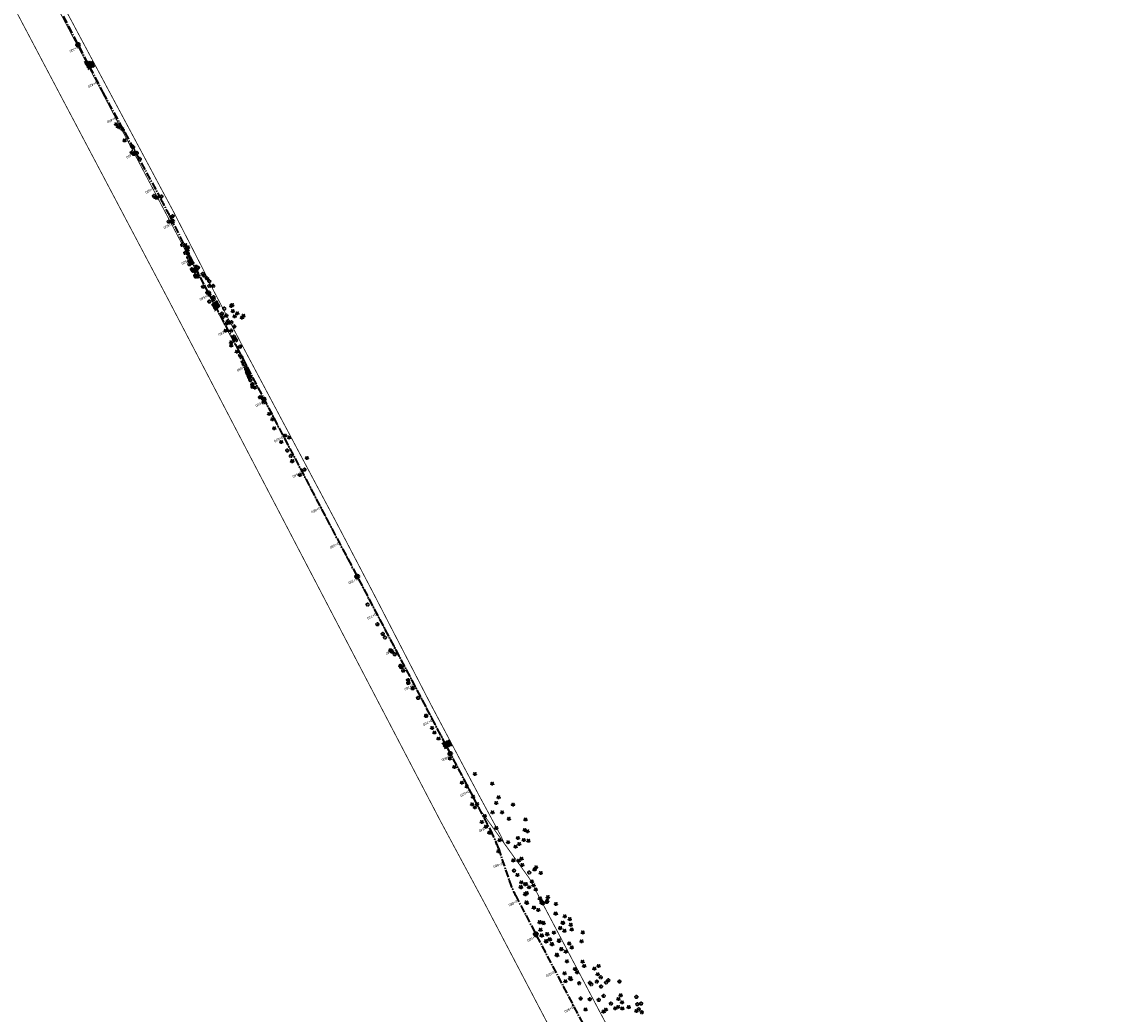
# Model space of a CAD drawing. Header units: metres. Extents: x 7529688 to 7533680, y 5721227 to 5727807.
# Tile 10 of 17: x 7531273 to 7531817, y 5724312 to 5724807. Entities that reach past the tile are written whole.
import ezdxf

# ---------------------------------------------------------------- set-up
doc = ezdxf.new("R2010")
doc.units = ezdxf.units.M
for name, pattern in [('817-dzialki-09-05-04$0$HIDDEN', [0.375, 0.25, -0.125]), ('ACAD_ISO05W100', [33, 24, -3, 0, -3, 0, -3]), ('CENTER2', [28.575, 19.05, -3.175, 3.175, -3.175])]:
    doc.linetypes.add(name, pattern=pattern)
for name, color, linetype in [('C-DROGI-SYTUACJA', 7, 'Continuous'), ('C-DROGI-SYTUACJA-ETYKIETY', 7, 'Continuous'), ('D-hatch-zjazdy-BA', 244, 'Continuous')]:
    doc.layers.add(name, color=color, linetype=linetype)
doc.layers.add('D-LR-etap-III', color=7, linetype='817-dzialki-09-05-04$0$HIDDEN', lineweight=50, true_color=0xff1aff)
doc.layers.add('D-pas-drogowy', color=7, linetype='ACAD_ISO05W100', lineweight=50)
doc.layers.add('widok', color=94, linetype='Continuous', lineweight=30)
doc.layers.add('poprzeczki', color=7, linetype='Continuous', true_color=0x0000c7)
doc.styles.get("Standard").update_dxf_attribs({"font": 'arial.ttf'})
pattern_1 = [(45, (0.88535, 0.46493), (-0.33675960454, 0.33675960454), []), (135, (0.88535, 0.46493), (-0.33675960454, -0.33675960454), [])]

# ---------------------------------------------------------------- blocks, each defined once
blk = doc.blocks.new('kilometraz')
at = {"linetype": 'ByBlock', "lineweight": -2}
blk.add_hatch(color=0, dxfattribs=at).paths.add_polyline_path([(0, -0.28125, 0.414213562), (0.28125, 0, 0.414213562), (0, 0.28125)])
at = {"color": 0, "linetype": 'ByBlock', "lineweight": -2}
blk.add_line((0, 0.28125), (0, -0.28125), dxfattribs=at)
blk.add_circle((0, 0), 0.28125, dxfattribs=at)
blk = doc.blocks.new('AeccTickLine')
at = {"color": 0, "linetype": 'ByBlock', "lineweight": -2}
blk.add_line((0, 1), (0, -1), dxfattribs=at)
blk = doc.blocks.new('OBOP02_01')
at = {"linetype": 'Continuous', "lineweight": -2}
blk.add_hatch(color=0, dxfattribs=at).paths.add_polyline_path([(0, -0.1, 1), (0, 0.1, 1)])
at = {"color": 0, "linetype": 'Continuous', "lineweight": -2}
blk.add_circle((0, 0), 0.1, dxfattribs=at)
for centre, radius, start, end in [((-0.8, 0.2), 0.7, 101.6336, 222.6627), ((0, 0.8), 0.7, 29.8459, 150.1541), ((0.8, 0.2), 0.7, 317.3373, 78.3664), ((-0.5, -0.6), 0.71, 174.3693, 292.5572), ((0.5, -0.6), 0.71, 247.4428, 5.6307)]:
    blk.add_arc(centre, radius, start, end, dxfattribs=at)
blk = doc.blocks.new('OBOP01_01')
at = {"linetype": 'Continuous', "lineweight": -2}
blk.add_hatch(color=0, dxfattribs=at).paths.add_polyline_path([(0, -0.1, 1), (0, 0.1, 1)])
at = {"color": 0, "linetype": 'Continuous', "lineweight": -2, "flags": 128}
blk.add_lwpolyline([(0, -1.7), (-0.3, -0.5), (-1.7, -0.5), (-0.6, 0.2), (-1, 1.4), (0, 0.6), (1, 1.4), (0.6, 0.2), (1.7, -0.5), (0.3, -0.5), (0, -1.7)], dxfattribs=at)
at = {"color": 0, "linetype": 'Continuous', "lineweight": -2}
blk.add_circle((0, 0), 0.1, dxfattribs=at)

msp = doc.modelspace()

# ---------------------------------------------------------------- hatches: boundary and pattern name
at = {"layer": 'D-hatch-zjazdy-BA'}
h = msp.add_hatch(dxfattribs=at)
h.set_pattern_fill('ANSI37', color=256, scale=0.15, style=0)
h.set_pattern_definition(pattern_1)
h.paths.add_polyline_path([(7531305.88, 5724783.29), (7531309.22, 5724785), (7531307.99, 5724787.63), (7531303.7, 5724787.48)])
h = msp.add_hatch(dxfattribs=at)
h.set_pattern_fill('ANSI37', color=256, scale=0.15, style=0)
h.set_pattern_definition(pattern_1)
h.paths.add_polyline_path([(7531369.29, 5724662.58), (7531371.88, 5724665.15), (7531370.2, 5724668.22), (7531367.38, 5724666.22)])
h = msp.add_hatch(dxfattribs=at)
h.set_pattern_fill('ANSI37', color=256, scale=0.15, style=0)
h.set_pattern_definition(pattern_1)
h.paths.add_polyline_path([(7531484.1, 5724444.07), (7531487.63, 5724445.72), (7531486.23, 5724448.6), (7531482.59, 5724446.95)])

# ---------------------------------------------------------------- linework, layer by layer
at = {"layer": 'C-DROGI-SYTUACJA', "color": 2, "linetype": 'CENTER2', "lineweight": 35, "ltscale": 0.2}
msp.add_lwpolyline([(7531293.33, 5724810.09), (7531313.16, 5724772.03), (7531341.53, 5724719.92, -0.009023), (7531346.53, 5724710.32), (7531363.73, 5724675.82), (7531380.06, 5724644.82), (7531398.58, 5724609.36), (7531424.9, 5724559.23), (7531446.14, 5724518.96), (7531474.82, 5724464.45), (7531498.2, 5724419.9), (7531507.67, 5724401.83), (7531507.67, 5724401.83), (7531507.67, 5724401.83, -0.040139), (7531510.81, 5724394.46), (7531516.2, 5724378.34, 0.040139), (7531519.34, 5724370.97), (7531605.62, 5724206.44, 0.042652)], format="xyb", dxfattribs=at)
at = {"layer": 'D-LR-etap-III', "ltscale": 10, "flags": 128}
msp.add_lwpolyline([(7531750.47, 5723895.1, 0.4, 0.4, 0), (7531750.5, 5723895.13, 0.4, 0.4, 0), (7531682.71, 5724022.92, 0.4, 0.4, 0), (7531619.18, 5724147.2, 0.4, 0.4, 0), (7531592.31, 5724198.49, 0.4, 0.4, 0), (7531553.26, 5724272.92, 0.4, 0.4, 0), (7531504.02, 5724366.79, 0.4, 0.4, 0), (7531482.09, 5724407.62, 0.4, 0.4, 0), (7531412.35, 5724541.18, 0.4, 0.4, 0), (7531388.46, 5724586.93, 0.4, 0.4, 0), (7531345.12, 5724669.94, 0.4, 0.4, 0), (7531127.66, 5725081.67, 0.4, 0.4, 0), (7531059.25, 5725211.04, 0.4, 0.4, 0), (7531008.01, 5725307.95, 0.4, 0.4, 0), (7530964.18, 5725390.84, 0.4, 0.4, 0), (7530914.56, 5725484.68, 0.4, 0.4, 0), (7530865.24, 5725577.49, 0.4, 0.4, 0), (7530840.09, 5725624.06, 0.4, 0.4, 0), (7530802.56, 5725694.92, 0.4, 0.4, 0), (7530755.54, 5725787.51, 0.4, 0.4, 0), (7530708.72, 5725876.3, 0.4, 0.4, 0), (7530695.12, 5725902.09, 0.4, 0.4, 0), (7530642.91, 5726001.08, 0.4, 0.4, 0), (7530634.93, 5726016.15, 0.4, 0.4, 0), (7530610.82, 5726061.93, 0.4, 0.4, 0), (7530610.82, 5726061.93, 0.4, 0.4, 0), (7530607.21, 5726063.51, 0.4, 0.4, 0), (7530597.42, 5726080.68, 0.4, 0.4, 0), (7530591.16, 5726088.44, 0.4, 0.4, 0), (7530581.28, 5726107.21, 0.4, 0.4, 0), (7530571.29, 5726130.56, 0.4, 0.4, 0), (7530549.55, 5726171.53, 0.4, 0.4, 0), (7530531.01, 5726206.47, 0.4, 0.4, 0), (7530516.46, 5726236.02, 0.4, 0.4, 0), (7530500.8, 5726266.14, 0.4, 0.4, 0), (7530491.35, 5726283.94, 0.4, 0.4, 0), (7530482.4, 5726303.41, 0.4, 0.4, 0), (7530482.4, 5726303.41, 0.4, 0.4, 0), (7530450.41, 5726357.28, 0.4, 0.4, 0), (7530397.76, 5726458.5, 0.4, 0.4, 0), (7530334.71, 5726583.66, 0.4, 0.4, 0), (7530303.94, 5726645.17, 0.4, 0.4, 0), (7530300.51, 5726651.78, 0.4, 0.4, 0), (7530289.21, 5726671.97, 0.4, 0.4, 0), (7530281.54, 5726685.57, 0.4, 0.4, 0), (7530261.37, 5726724.16, 0.4, 0.4, 0), (7530254.03, 5726738.21, 0.4, 0.4, 0), (7530197.22, 5726845.06, 0.4, 0.4, 0), (7530194.71, 5726849.15, 0.4, 0.4, 0), (7530195.92, 5726850.75, 0.4, 0.4, 0), (7530170.55, 5726892.96, 0.4, 0.4, 0), (7530143.17, 5726945.07, 0.4, 0.4, 0), (7530105.06, 5727018.32, 0.4, 0.4, 0), (7530100.06, 5727027.16, 0.4, 0.4, 0), (7530062.32, 5727099.63, 0.4, 0.4, 0), (7530015.38, 5727189.42, 0.4, 0.4, 0), (7529983.21, 5727250.21, 0.4, 0.4, 0), (7529953.28, 5727306.75, 0.4, 0.4, 0), (7529900.67, 5727406.16, 0.4, 0.4, 0), (7529890.63, 5727425.13, 0.4, 0.4, 0), (7529875.16, 5727454.43, 0.4, 0.4, 0), (7529857.56, 5727487.79, 0.4, 0.4, 0), (7529835.19, 5727530.19, 0.4, 0.4, 0), (7529811.74, 5727574.66, 0.4, 0.4, 0), (7529792.1, 5727611.92, 0.4, 0.4, 0), (7529768.07, 5727657.47, 0.4, 0.4, 0), (7529755.21, 5727682.13, 0.4, 0.4, 0), (7529753.31, 5727681.13, 0.4, 0.4, 0), (7529739.21, 5727707.77, 0.4, 0.4, 0), (7529735.39, 5727711.25, 0.4, 0.4, 0), (7529725.42, 5727730.2, 0.4, 0.4, 0), (7529723.55, 5727729.88, 0.4, 0.4, 0), (7529695.57, 5727782.93, 0.4, 0.4, 0), (7529717.68, 5727794.02, 0.4, 0.4, 0), (7529736.27, 5727758.65, 0.4, 0.4, 0), (7529736.27, 5727758.65, 0.4, 0.4, 0), (7529744.51, 5727750.41, 0.4, 0.4, 0), (7529744.51, 5727750.41, 0.4, 0.4, 0), (7529750.28, 5727738.55, 0.4, 0.4, 0), (7529777.11, 5727687.57, 0.4, 0.4, 0), (7529796.52, 5727651.33, 0.4, 0.4, 0), (7529814.94, 5727616.79, 0.4, 0.4, 0), (7529839.01, 5727572.3, 0.4, 0.4, 0), (7529860.62, 5727532.51, 0.4, 0.4, 0), (7529882.35, 5727491.5, 0.4, 0.4, 0), (7529904.87, 5727449.1, 0.4, 0.4, 0), (7529920.75, 5727418.88, 0.4, 0.4, 0), (7529946.68, 5727368.55, 0.4, 0.4, 0), (7529972.02, 5727320.57, 0.4, 0.4, 0), (7529987.74, 5727290.15, 0.4, 0.4, 0), (7529996.5, 5727273.66, 0.4, 0.4, 0), (7530017.54, 5727234.2, 0.4, 0.4, 0), (7530033.05, 5727204.86, 0.4, 0.4, 0), (7530051.62, 5727170.22, 0.4, 0.4, 0), (7530069.28, 5727137.02, 0.4, 0.4, 0), (7530089.39, 5727097.53, 0.4, 0.4, 0), (7530109.71, 5727060.75, 0.4, 0.4, 0), (7530136.77, 5727011.64, 0.4, 0.4, 0), (7530162.45, 5726962.74, 0.4, 0.4, 0), (7530187.67, 5726916.99, 0.4, 0.4, 0), (7530207.82, 5726879.34, 0.4, 0.4, 0), (7530230.63, 5726834.52, 0.4, 0.4, 0), (7530262.29, 5726776.62, 0.4, 0.4, 0), (7530277.51, 5726760.21, 0.4, 0.4, 0), (7530286.04, 5726744.11, 0.4, 0.4, 0), (7530288.1, 5726735.88, 0.4, 0.4, 0), (7530290.39, 5726725.05, 0.4, 0.4, 0), (7530296.18, 5726713.58, 0.4, 0.4, 0), (7530302.73, 5726701.18, 0.4, 0.4, 0), (7530325.69, 5726657.47, 0.4, 0.4, 0), (7530343.24, 5726623.65, 0.4, 0.4, 0), (7530360.23, 5726591.75, 0.4, 0.4, 0), (7530383.21, 5726548.06, 0.4, 0.4, 0), (7530406.02, 5726503.61, 0.4, 0.4, 0), (7530427.46, 5726462.62, 0.4, 0.4, 0), (7530447.93, 5726424.39, 0.4, 0.4, 0), (7530471.13, 5726379.92, 0.4, 0.4, 0), (7530490.5, 5726343.03, 0.4, 0.4, 0), (7530509.5, 5726306.73, 0.4, 0.4, 0), (7530529.89, 5726267.24, 0.4, 0.4, 0), (7530543.85, 5726238.99, 0.4, 0.4, 0), (7530554.81, 5726218.94, 0.4, 0.4, 0), (7530559.03, 5726212.22, 0.4, 0.4, 0), (7530563.06, 5726206.41, 0.4, 0.4, 0), (7530566.93, 5726200.46, 0.4, 0.4, 0), (7530569.77, 5726194.9, 0.4, 0.4, 0), (7530571.47, 5726191.28, 0.4, 0.4, 0), (7530572.84, 5726188.02, 0.4, 0.4, 0), (7530575.3, 5726182.03, 0.4, 0.4, 0), (7530579.74, 5726173.31, 0.4, 0.4, 0), (7530583.3, 5726167.41, 0.4, 0.4, 0), (7530593.4, 5726163.33, 0.4, 0.4, 0), (7530598.62, 5726155.26, 0.4, 0.4, 0), (7530608.26, 5726140.5, 0.4, 0.4, 0), (7530603.27, 5726136.83, 0.4, 0.4, 0), (7530606.53, 5726131.84, 0.4, 0.4, 0), (7530604.24, 5726124.22, 0.4, 0.4, 0), (7530605.85, 5726121.63, 0.4, 0.4, 0), (7530608.97, 5726116.16, 0.4, 0.4, 0), (7530618.11, 5726097.79, 0.4, 0.4, 0), (7530651.21, 5726034.96, 0.4, 0.4, 0), (7530670.24, 5725998.61, 0.4, 0.4, 0), (7530698.08, 5725945.95, 0.4, 0.4, 0), (7530716.51, 5725911.31, 0.4, 0.4, 0), (7530735.22, 5725875.67, 0.4, 0.4, 0), (7530752.5, 5725842.15, 0.4, 0.4, 0), (7530778.31, 5725793.5, 0.4, 0.4, 0), (7530797.5, 5725756.38, 0.4, 0.4, 0), (7530812.52, 5725728.29, 0.4, 0.4, 0), (7530820.04, 5725713.16, 0.4, 0.4, 0), (7530822.42, 5725710.19, 0.4, 0.4, 0), (7530833.15, 5725688.8, 0.4, 0.4, 0), (7530849.63, 5725656.16, 0.4, 0.4, 0), (7530867.98, 5725621.96, 0.4, 0.4, 0), (7530872.63, 5725612.89, 0.4, 0.4, 0), (7530880.35, 5725597.59, 0.4, 0.4, 0), (7530883.84, 5725593.39, 0.4, 0.4, 0), (7530891.78, 5725587.76, 0.4, 0.4, 0), (7530895.04, 5725584.28, 0.4, 0.4, 0), (7530897.03, 5725580.94, 0.4, 0.4, 0), (7530900.95, 5725579.95, 0.4, 0.4, 0), (7530904.81, 5725571.98, 0.4, 0.4, 0), (7530903.68, 5725568.57, 0.4, 0.4, 0), (7530908.9, 5725558.84, 0.4, 0.4, 0), (7530910.25, 5725545.67, 0.4, 0.4, 0), (7530912.87, 5725538.65, 0.4, 0.4, 0), (7530945.28, 5725478.46, 0.4, 0.4, 0), (7530959.69, 5725450.25, 0.4, 0.4, 0), (7531002.83, 5725368.19, 0.4, 0.4, 0), (7531044.7, 5725290.31, 0.4, 0.4, 0), (7531064.1, 5725253.21, 0.4, 0.4, 0), (7531083.01, 5725216.68, 0.4, 0.4, 0), (7531113.01, 5725158.47, 0.4, 0.4, 0), (7531137.36, 5725113.07, 0.4, 0.4, 0), (7531150.83, 5725086.71, 0.4, 0.4, 0), (7531159.75, 5725076.64, 0.4, 0.4, 0), (7531166.31, 5725074.58, 0.4, 0.4, 0), (7531172.29, 5725062.58, 0.4, 0.4, 0), (7531170.59, 5725055.61, 0.4, 0.4, 0), (7531173.73, 5725044.08, 0.4, 0.4, 0), (7531215.34, 5724964.86, 0.4, 0.4, 0), (7531238.05, 5724921.68, 0.4, 0.4, 0), (7531262.39, 5724875.28, 0.4, 0.4, 0), (7531295.59, 5724811.27, 0.4, 0.4, 0), (7531348.49, 5724712.36, 0.4, 0.4, 0), (7531363.74, 5724682.68, 0.4, 0.4, 0), (7531366.99, 5724675.87, 0.4, 0.4, 0), (7531382.54, 5724646.11, 0.4, 0.4, 0), (7531401.3, 5724610.87, 0.4, 0.4, 0), (7531428.96, 5724558.86, 0.4, 0.4, 0), (7531449.11, 5724520.4, 0.4, 0.4, 0), (7531477.29, 5724465.83, 0.4, 0.4, 0), (7531501, 5724421.11, 0.4, 0.4, 0), (7531512.12, 5724400.55, 0.4, 0.4, 0), (7531513.78, 5724396.76, 0.4, 0.4, 0), (7531526.32, 5724379.39, 0.4, 0.4, 0), (7531566.78, 5724302.74, 0.4, 0.4, 0), (7531612.28, 5724225.61, 0.4, 0.4, 0), (7531620.49, 5724210.55, 0.4, 0.4, 0), (7531631.58, 5724196.26, 0.4, 0.4, 0), (7531653.48, 5724152.43, 0.4, 0.4, 0), (7531661.15, 5724128.49, 0.4, 0.4, 0), (7531673.88, 5724101.19, 0.4, 0.4, 0), (7531684.69, 5724081.18, 0.4, 0.4, 0), (7531699.21, 5724051.17, 0.4, 0.4, 0), (7531704.03, 5724040.58, 0.4, 0.4, 0), (7531704.03, 5724040.58, 0.4, 0.4, 0), (7531703.91, 5724037.17, 0.4, 0.4, 0), (7531736.42, 5723969.23, 0.4, 0.4, 0), (7531738.29, 5723967.7, 0.4, 0.4, 0), (7531742.18, 5723962.35, 0.4, 0.4, 0), (7531744.29, 5723958.62, 0.4, 0.4, 0), (7531755.39, 5723944.19, 0.4, 0.4, 0), (7531758.69, 5723936.76, 0.4, 0.4, 0), (7531780.08, 5723929.25, 0.4, 0.4, 0), (7531792.61, 5723906.34, 0.4, 0.4, 0), (7531792.61, 5723906.34, 0.4, 0.4, 0), (7531756.96, 5723883.06, 0.4, 0.4, 0), (7531750.46, 5723895.13, 0.4, 0.4, 0), (7531750.46, 5723895.13, 0, 0, 0)], format="xyseb", dxfattribs=at)
at = {"layer": 'D-pas-drogowy', "ltscale": 0.2, "flags": 128}
msp.add_lwpolyline([(7531633.02, 5724182.83, 0.4, 0.4, 0), (7531617.56, 5724211.61, 0.4, 0.4, 0), (7531566.78, 5724302.74, 0.4, 0.4, 0), (7531538.42, 5724356.47, 0.4, 0.4, 0), (7531526.32, 5724379.39, 0.4, 0.4, 0), (7531516.1, 5724393.61, 0.4, 0.4, 0.001485), (7531513.78, 5724396.84, 0.4, 0.4, 0), (7531501.87, 5724413.41, 0.4, 0.4, 0), (7531474.93, 5724464.51, 0.4, 0.4, 0), (7531446.2, 5724518.99, 0.4, 0.4, 0), (7531424.96, 5724559.26, 0.4, 0.4, 0), (7531398.44, 5724609.57, 0.4, 0.4, 0), (7531379.65, 5724645.22, 0.4, 0.4, 0), (7531365.23, 5724672.56, 0.4, 0.4, 0), (7531341.31, 5724717.92, 0.4, 0.4, 0), (7531312.9, 5724771.79, 0.4, 0.4, 0), (7531292.59, 5724810.31, 0.4, 0.4, 0), (7531259.39, 5724873.27, 0.4, 0.4, 0), (7531233.74, 5724921.92, 0.4, 0.4, 0), (7531203.07, 5724980.09, 0.4, 0.4, 0), (7531173.47, 5725036.23, 0.4, 0.4, 0), (7531168.27, 5725046.09, 0.4, 0.4, 0), (7531172.29, 5725062.58, 0.4, 0.4, 0), (7531166.31, 5725074.58, 0.4, 0.4, 0), (7531150.32, 5725079.6, 0.4, 0.4, 0), (7531141.5, 5725096.43, 0.4, 0.4, 0), (7531109.31, 5725157.81, 0.4, 0.4, 0), (7531086.64, 5725201.05, 0.4, 0.4, 0), (7531059.2, 5725253.38, 0.4, 0.4, 0), (7531028.21, 5725312.49, 0.4, 0.4, 0), (7530999.1, 5725367.99, 0.4, 0.4, 0), (7530956.25, 5725449.72, 0.4, 0.4, 0), (7530924.4, 5725510.46, 0.4, 0.4, 0), (7530897.51, 5725561.74, 0.4, 0.4, 0), (7530894.46, 5725566.14, 0.4, 0.4, 0), (7530892.16, 5725570.49, 0.4, 0.4, 0), (7530869.36, 5725613.31, 0.4, 0.4, 0), (7530861.69, 5725627.7, 0.4, 0.4, 0), (7530852.74, 5725644.52, 0.4, 0.4, 0), (7530831.51, 5725684.2, 0.4, 0.4, 0), (7530811.13, 5725722.52, 0.4, 0.4, 0), (7530792.35, 5725757.94, 0.4, 0.4, 0), (7530768.03, 5725803.8, 0.4, 0.4, 0), (7530748.77, 5725840.18, 0.4, 0.4, 0), (7530727.7, 5725879.97, 0.4, 0.4, 0), (7530712.1, 5725909.55, 0.4, 0.4, 0), (7530693.64, 5725944.65, 0.4, 0.4, 0), (7530665.7, 5725997.54, 0.4, 0.4, 0), (7530641.76, 5726042.88, 0.4, 0.4, 0), (7530616.5, 5726091.48, 0.4, 0.4, 0), (7530604.63, 5726114.32, 0.4, 0.4, -0.007763), (7530602.5, 5726118.43, 0.4, 0.4, 0), (7530603.99, 5726123.39, 0.4, 0.4, 0), (7530606.53, 5726131.84, 0.4, 0.4, 0), (7530603.27, 5726136.83, 0.4, 0.4, 0), (7530593.78, 5726151.37, 0.4, 0.4, 0), (7530590.2, 5726156.84, 0.4, 0.4, 0), (7530583.3, 5726167.41, 0.4, 0.4, 0), (7530580.58, 5726170.43, 0.4, 0.4, 0), (7530575.85, 5726175.67, 0.4, 0.4, 0), (7530569.01, 5726186.66, 0.4, 0.4, 0), (7530562.56, 5726199.19, 0.4, 0.4, 0), (7530555.67, 5726211.39, 0.4, 0.4, 0), (7530548.29, 5726224.23, 0.4, 0.4, 0), (7530540.58, 5726237.71, 0.4, 0.4, 0), (7530532.68, 5726252.65, 0.4, 0.4, 0), (7530524.06, 5726269.35, 0.4, 0.4, 0), (7530502.82, 5726309.91, 0.4, 0.4, 0), (7530488.83, 5726336.63, 0.4, 0.4, 0), (7530466.03, 5726380.16, 0.4, 0.4, 0), (7530438.47, 5726432.77, 0.4, 0.4, 0), (7530424.53, 5726459.09, 0.4, 0.4, 0), (7530401.63, 5726502.97, 0.4, 0.4, 0), (7530383.38, 5726538.06, 0.4, 0.4, 0), (7530353.97, 5726593.52, 0.4, 0.4, 0), (7530338.47, 5726622.74, 0.4, 0.4, 0), (7530322.01, 5726653.88, 0.4, 0.4, 0), (7530297.54, 5726700.33, 0.4, 0.4, 0), (7530287.38, 5726719.6, 0.4, 0.4, 0), (7530285.95, 5726722.32, 0.4, 0.4, 0), (7530280.26, 5726733.12, 0.4, 0.4, 0), (7530266.73, 5726758.74, 0.4, 0.4, 0), (7530260.42, 5726770.47, 0.4, 0.4, 0), (7530253.25, 5726783.82, 0.4, 0.4, 0), (7530244.95, 5726799.33, 0.4, 0.4, 0), (7530239.39, 5726808.49, 0.4, 0.4, 0), (7530238.29, 5726807.9, 0.4, 0.4, 0), (7530218.11, 5726850.67, 0.4, 0.4, 0), (7530175.91, 5726928.17, 0.4, 0.4, 0), (7530096.68, 5727076.15, 0.4, 0.4, 0), (7530094.68, 5727079.89, 0.4, 0.4, 0), (7530064.6, 5727135.52, 0.4, 0.4, 0), (7530046.73, 5727168.89, 0.4, 0.4, 0), (7530025.8, 5727208.46, 0.4, 0.4, 0), (7530012.85, 5727232.98, 0.4, 0.4, 0), (7529994.15, 5727268.45, 0.4, 0.4, 0), (7529981.67, 5727291.93, 0.4, 0.4, 0), (7529949.89, 5727351.73, 0.4, 0.4, 0), (7529924.75, 5727399.03, 0.4, 0.4, 0), (7529915.52, 5727417.1, 0.4, 0.4, 0), (7529885.83, 5727475.19, 0.4, 0.4, 0), (7529862.56, 5727519.97, 0.4, 0.4, 0), (7529852.98, 5727538.19, 0.4, 0.4, 0), (7529836.51, 5727569.51, 0.4, 0.4, 0), (7529815.37, 5727609.14, 0.4, 0.4, 0), (7529792.8, 5727651.25, 0.4, 0.4, 0), (7529774.2, 5727685.86, 0.4, 0.4, 0), (7529746.97, 5727736.06, 0.4, 0.4, 0), (7529733.92, 5727757.62, 0.4, 0.4, 0), (7529708.61, 5727806.39, 0.4, 0.4, 0), (7529688.49, 5727796.34, 0.4, 0.4, 0), (7529723.55, 5727729.88, 0.4, 0.4, 0), (7529725.42, 5727730.2, 0.4, 0.4, 0), (7529735.38, 5727711.28, 0.4, 0.4, 0), (7529739.21, 5727707.77, 0.4, 0.4, 0), (7529753.31, 5727681.13, 0.4, 0.4, 0), (7529755.18, 5727682.11, 0.4, 0.4, 0), (7529792.1, 5727611.92, 0.4, 0.4, 0), (7529811.74, 5727574.66, 0.4, 0.4, 0), (7529835.19, 5727530.19, 0.4, 0.4, 0), (7529857.56, 5727487.79, 0.4, 0.4, 0), (7529875.16, 5727454.43, 0.4, 0.4, 0), (7529890.63, 5727425.13, 0.4, 0.4, 0), (7529900.67, 5727406.16, 0.4, 0.4, 0), (7529953.28, 5727306.75, 0.4, 0.4, 0), (7529983.21, 5727250.21, 0.4, 0.4, 0), (7530015.38, 5727189.42, 0.4, 0.4, 0), (7530062.32, 5727099.63, 0.4, 0.4, 0), (7530100.06, 5727027.16, 0.4, 0.4, 0), (7530105.06, 5727018.32, 0.4, 0.4, 0), (7530143.17, 5726945.07, 0.4, 0.4, 0), (7530170.55, 5726892.96, 0.4, 0.4, 0), (7530195.92, 5726850.75, 0.4, 0.4, 0), (7530194.71, 5726849.15, 0.4, 0.4, 0), (7530197.22, 5726845.06, 0.4, 0.4, 0), (7530254.03, 5726738.21, 0.4, 0.4, 0), (7530261.37, 5726724.16, 0.4, 0.4, 0), (7530281.54, 5726685.57, 0.4, 0.4, 0), (7530289.21, 5726671.97, 0.4, 0.4, 0), (7530300.51, 5726651.78, 0.4, 0.4, 0), (7530303.94, 5726645.17, 0.4, 0.4, 0), (7530334.71, 5726583.66, 0.4, 0.4, 0), (7530397.76, 5726458.5, 0.4, 0.4, 0), (7530450.41, 5726357.28, 0.4, 0.4, 0), (7530482.4, 5726303.41, 0.4, 0.4, 0), (7530483.69, 5726301, 0.4, 0.4, 0), (7530491.35, 5726283.94, 0.4, 0.4, 0), (7530512.67, 5726243.78, 0.4, 0.4, 0), (7530529.43, 5726209.46, 0.4, 0.4, 0), (7530571.29, 5726130.56, 0.4, 0.4, 0), (7530581.28, 5726107.21, 0.4, 0.4, 0), (7530591.16, 5726088.44, 0.4, 0.4, 0), (7530597.42, 5726080.68, 0.4, 0.4, 0), (7530607.21, 5726063.51, 0.4, 0.4, 0), (7530610.82, 5726061.93, 0.4, 0.4, 0), (7530634.93, 5726016.15, 0.4, 0.4, 0), (7530642.91, 5726001.08, 0.4, 0.4, 0), (7530695.12, 5725902.09, 0.4, 0.4, 0), (7530708.72, 5725876.3, 0.4, 0.4, 0), (7530755.54, 5725787.51, 0.4, 0.4, 0), (7530802.56, 5725694.92, 0.4, 0.4, 0), (7530840.09, 5725624.06, 0.4, 0.4, 0), (7530865.24, 5725577.49, 0.4, 0.4, 0), (7530914.56, 5725484.68, 0.4, 0.4, 0), (7530964.18, 5725390.84, 0.4, 0.4, 0), (7531008.01, 5725307.95, 0.4, 0.4, 0), (7531059.25, 5725211.04, 0.4, 0.4, 0), (7531127.66, 5725081.67, 0.4, 0.4, 0), (7531345.12, 5724669.94, 0.4, 0.4, 0), (7531388.46, 5724586.93, 0.4, 0.4, 0), (7531412.35, 5724541.18, 0.4, 0.4, 0), (7531482.09, 5724407.62, 0.4, 0.4, 0), (7531504.02, 5724366.79, 0.4, 0.4, 0), (7531519.37, 5724337.52, 0.4, 0.4, 0), (7531563.75, 5724252.93, 0.4, 0.4, 0), (7531602.18, 5724179.68, 0.4, 0.4, 0), (7531619.18, 5724147.2, 0.4, 0.4, 0), (7531625.04, 5724135.64, 0.4, 0.4, 0), (7531656.8, 5724073.32, 0.4, 0.4, 0), (7531675.12, 5724037.36, 0.4, 0.4, 0), (7531682.71, 5724022.92, 0.4, 0.4, 0), (7531705.57, 5723979.81, 0.4, 0.4, 0), (7531736.61, 5723921.26, 0.4, 0.4, 0), (7531750.46, 5723895.13, 0.4, 0.4, 0), (7531740.77, 5723886.56, 0.4, 0.4, 0), (7531732.86, 5723885, 0.4, 0.4, 0), (7531722.18, 5723887.77, 0.4, 0.4, 0), (7531729.87, 5723862.17, 0.4, 0.4, 0), (7531742.92, 5723861.93, 0.4, 0.4, 0), (7531763.71, 5723859.52, 0.4, 0.4, 0), (7531768.42, 5723854.12, 0.4, 0.4, 0), (7531787.42, 5723817.97, 0.4, 0.4, 0), (7531795.57, 5723809.82, 0.4, 0.4, 0), (7531816.35, 5723819.85, 0.4, 0.4, 0), (7531816.35, 5723819.85, 0.4, 0.4, 0), (7531805.06, 5723843.23, 0.4, 0.4, 0), (7531803.61, 5723886.23, 0.4, 0.4, 0), (7531803.61, 5723886.23, 0.4, 0.4, 0), (7531780.08, 5723929.25, 0.4, 0.4, 0), (7531758.69, 5723936.76, 0.4, 0.4, 0), (7531749.36, 5723946.41, 0.4, 0.4, 0), (7531742.71, 5723953.29, 0.4, 0.4, 0), (7531735.18, 5723967.88, 0.4, 0.4, 0), (7531722.37, 5723992.68, 0.4, 0.4, 0), (7531705.04, 5724030.89, 0.4, 0.4, 0), (7531699.47, 5724043.17, 0.4, 0.4, 0), (7531692.69, 5724058.11, 0.4, 0.4, 0), (7531679.67, 5724084.02, 0.4, 0.4, 0), (7531674.55, 5724094.21, 0.4, 0.4, 0), (7531666.63, 5724114, 0.4, 0.4, 0), (7531649, 5724153.82, 0.4, 0.4, 0), (7531641.49, 5724149.34, 0.4, 0.4, 0), (7531626.04, 5724179.34, 0.4, 0.4, 0), (7531633.03, 5724182.84, 0, 0, 0)], format="xyseb", dxfattribs=at)

# ---------------------------------------------------------------- block references
at = {"layer": 'poprzeczki', "color": 2, "linetype": 'Continuous', "lineweight": 60}
for p, xscale, yscale, zscale, rotation in [((7531296.17, 5724804.64), 0.2499999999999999, 0.2499999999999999, 0.2499999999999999, 297.5211080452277), ((7531305.41, 5724786.91), 0.2499999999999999, 0.2499999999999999, 0.2499999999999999, 297.5211080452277), ((7531310.03, 5724778.04), 0.2499999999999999, 0.2499999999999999, 0.2499999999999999, 297.5211080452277), ((7531314.7, 5724769.2), 0.25, 0.25, 0.25, 298.5641034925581), ((7531319.49, 5724760.41), 0.25, 0.25, 0.25, 298.5641034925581), ((7531324.27, 5724751.63), 0.25, 0.25, 0.25, 298.5641034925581), ((7531329.05, 5724742.85), 0.25, 0.25, 0.25, 298.5641034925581), ((7531333.83, 5724734.07), 0.25, 0.25, 0.25, 298.5641034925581), ((7531338.61, 5724725.28), 0.25, 0.25, 0.25, 298.5641034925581), ((7531343.37, 5724716.49), 0.25, 0.25, 0.25, 297.8196517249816), ((7531352.36, 5724698.62), 0.25, 0.25, 0.25, 296.4961870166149), ((7531356.83, 5724689.67), 0.25, 0.25, 0.25, 296.4961870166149), ((7531361.29, 5724680.73), 0.25, 0.25, 0.25, 296.4961870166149), ((7531365.84, 5724671.82), 0.25, 0.25, 0.25, 297.7848857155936), ((7531370.5, 5724662.97), 0.25, 0.25, 0.25, 297.7848857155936), ((7531375.16, 5724654.13), 0.25, 0.25, 0.25, 297.7848857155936), ((7531379.82, 5724645.28), 0.25, 0.25, 0.25, 297.7848857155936), ((7531384.45, 5724636.42), 0.2499999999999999, 0.2499999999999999, 0.2499999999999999, 297.5760968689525), ((7531389.08, 5724627.55), 0.2499999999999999, 0.2499999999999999, 0.2499999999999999, 297.5760968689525), ((7531398.34, 5724609.83), 0.2499999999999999, 0.2499999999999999, 0.2499999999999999, 297.5760968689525), ((7531402.99, 5724600.97), 0.2499999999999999, 0.2499999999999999, 0.2499999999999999, 297.6921761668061), ((7531407.64, 5724592.12), 0.2499999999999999, 0.2499999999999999, 0.2499999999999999, 297.6921761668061), ((7531412.28, 5724583.26), 0.2499999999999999, 0.2499999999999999, 0.2499999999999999, 297.6921761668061), ((7531416.93, 5724574.41), 0.2499999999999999, 0.2499999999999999, 0.2499999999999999, 297.6921761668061), ((7531421.58, 5724565.55), 0.2499999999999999, 0.2499999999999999, 0.2499999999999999, 297.6921761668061), ((7531426.23, 5724556.7), 0.25, 0.25, 0.25, 297.8160944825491), ((7531430.9, 5724547.86), 0.25, 0.25, 0.25, 297.8160944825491), ((7531435.56, 5724539.01), 0.25, 0.25, 0.25, 297.8160944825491), ((7531444.9, 5724521.32), 0.25, 0.25, 0.25, 297.8160944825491), ((7531449.55, 5724512.47), 0.25, 0.25, 0.25, 297.7463826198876), ((7531454.21, 5724503.62), 0.25, 0.25, 0.25, 297.7463826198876), ((7531458.87, 5724494.77), 0.25, 0.25, 0.25, 297.7463826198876), ((7531463.52, 5724485.92), 0.25, 0.25, 0.25, 297.7463826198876), ((7531468.18, 5724477.07), 0.25, 0.25, 0.25, 297.7463826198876), ((7531472.83, 5724468.22), 0.25, 0.25, 0.25, 297.7463826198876), ((7531477.48, 5724459.37), 0.25, 0.25, 0.25, 297.6938745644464), ((7531482.13, 5724450.52), 0.25, 0.25, 0.25, 297.6938745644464), ((7531491.43, 5724432.81), 0.25, 0.25, 0.25, 297.6938745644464), ((7531496.07, 5724423.95), 0.25, 0.25, 0.25, 297.6938745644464), ((7531500.72, 5724415.1), 0.2499999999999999, 0.2499999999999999, 0.2499999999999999, 297.6662563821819), ((7531505.36, 5724406.24), 0.2499999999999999, 0.2499999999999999, 0.2499999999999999, 297.6662563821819), ((7531509.78, 5724397.27), 0.2499999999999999, 0.2499999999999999, 0.2499999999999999, 291.9093323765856), ((7531513.03, 5724387.82), 0.25, 0.25, 0.25, 288.4721210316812), ((7531516.2, 5724378.34), 0.2499999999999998, 0.2499999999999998, 0.2499999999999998, 288.4798314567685), ((7531520.26, 5724369.21), 0.25, 0.25, 0.25, 297.6730978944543), ((7531524.9, 5724360.35), 0.25, 0.25, 0.25, 297.6730978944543), ((7531534.19, 5724342.64), 0.25, 0.25, 0.25, 297.6730978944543), ((7531538.84, 5724333.79), 0.25, 0.25, 0.25, 297.6730978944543), ((7531543.48, 5724324.93), 0.25, 0.25, 0.25, 297.6730978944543), ((7531548.12, 5724316.07), 0.25, 0.25, 0.25, 297.6730978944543)]:
    msp.add_blockref('AeccTickLine', p, dxfattribs=dict(at, xscale=xscale, yscale=yscale, zscale=zscale, rotation=rotation))
at = {"layer": 'poprzeczki', "color": 10, "linetype": 'Continuous', "lineweight": 60, "xscale": 2.249999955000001, "yscale": 2.249999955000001, "zscale": 2.249999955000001}
for p, rotation in [((7531300.79, 5724795.77), 297.5211080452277), ((7531347.9, 5724707.57), 296.4961870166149), ((7531393.71, 5724618.69), 297.5760968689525), ((7531440.23, 5724530.17), 297.8160944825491), ((7531486.78, 5724441.66), 297.6938745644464), ((7531529.55, 5724351.5), 297.6730978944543)]:
    msp.add_blockref('kilometraz', p, dxfattribs=dict(at, rotation=rotation))
at = {"layer": 'widok', "linetype": 'Continuous', "xscale": 0.5, "yscale": 0.5, "zscale": 0.5}
for name, p in [('OBOP01_01', (7531319.76, 5724756.05)), ('OBOP01_01', (7531320.75, 5724754.85)), ('OBOP01_01', (7531321.44, 5724754.53)), ('OBOP01_01', (7531323.04, 5724753.56)), ('OBOP01_01', (7531324.02, 5724747.94)), ('OBOP02_01', (7531327.58, 5724742.02)), ('OBOP02_01', (7531327.79, 5724745.12)), ('OBOP02_01', (7531328.25, 5724744.65)), ('OBOP02_01', (7531328.59, 5724741.23)), ('OBOP02_01', (7531330.15, 5724741.71)), ('OBOP02_01', (7531331.62, 5724738.7)), ('OBOP02_01', (7531338.71, 5724720.23)), ('OBOP01_01', (7531339.6, 5724719.34)), ('OBOP02_01', (7531340.17, 5724719.44)), ('OBOP02_01', (7531342.42, 5724720.03)), ('OBOP02_01', (7531348.04, 5724710.22)), ('OBOP02_01', (7531346.1, 5724707.46)), ('OBOP02_01', (7531352.82, 5724695.77)), ('OBOP02_01', (7531354.3, 5724691.81)), ('OBOP01_01', (7531354.42, 5724695.67)), ('OBOP01_01', (7531355.49, 5724693.25)), ('OBOP01_01', (7531355.66, 5724694.54)), ('OBOP02_01', (7531355.63, 5724691.52)), ('OBOP02_01', (7531355.79, 5724689.57)), ('OBOP02_01', (7531356.35, 5724687.64)), ('OBOP02_01', (7531356.43, 5724686.12)), ('OBOP02_01', (7531356.7, 5724687.68)), ('OBOP02_01', (7531357.85, 5724686.84)), ('OBOP02_01', (7531357.65, 5724683.61)), ('OBOP02_01', (7531358.22, 5724682.89)), ('OBOP02_01', (7531358.52, 5724683.25)), ('OBOP02_01', (7531359.81, 5724681.7)), ('OBOP02_01', (7531359.9, 5724683.37)), ('OBOP02_01', (7531359.98, 5724684.83)), ('OBOP02_01', (7531360.69, 5724684.46)), ('OBOP02_01', (7531363.09, 5724681.33)), ('OBOP02_01', (7531359.31, 5724680.5)), ('OBOP02_01', (7531359.55, 5724680.01)), ('OBOP02_01', (7531360.41, 5724679.94)), ('OBOP02_01', (7531363.7, 5724680.56)), ('OBOP02_01', (7531365.19, 5724679.09)), ('OBOP02_01', (7531366.34, 5724677.72)), ('OBOP02_01', (7531366.44, 5724675.32)), ('OBOP02_01', (7531368.3, 5724675.29)), ('OBOP02_01', (7531363.25, 5724674.93)), ('OBOP02_01', (7531365.35, 5724672)), ('OBOP02_01', (7531366.16, 5724672.07)), ('OBOP02_01', (7531366.45, 5724671)), ('OBOP02_01', (7531368.47, 5724669.72)), ('OBOP02_01', (7531366.36, 5724667.55)), ('OBOP02_01', (7531368.5, 5724668.69)), ('OBOP01_01', (7531377.31, 5724665.3)), ('OBOP01_01', (7531377.83, 5724665.8)), ('OBOP02_01', (7531372.68, 5724661.48)), ('OBOP02_01', (7531373.01, 5724659.74)), ('OBOP02_01', (7531373.8, 5724664.05)), ('OBOP02_01', (7531374.89, 5724660.57)), ('OBOP01_01', (7531378.1, 5724662.71)), ('OBOP01_01', (7531379.03, 5724660.08)), ('OBOP01_01', (7531380.36, 5724661.57)), ('OBOP01_01', (7531382.67, 5724659.44)), ('OBOP01_01', (7531383.41, 5724660.38)), ('OBOP02_01', (7531375.03, 5724656.67)), ('OBOP02_01', (7531375.64, 5724657.62)), ('OBOP02_01', (7531376.34, 5724656.98)), ('OBOP02_01', (7531377.44, 5724657.18)), ('OBOP02_01', (7531378.87, 5724655.1)), ('OBOP01_01', (7531374.49, 5724652.92)), ('OBOP02_01', (7531377.29, 5724652.95)), ('OBOP02_01', (7531378.65, 5724649.96)), ('OBOP02_01', (7531379.18, 5724649.03)), ('OBOP02_01', (7531379.64, 5724648.17)), ('OBOP01_01', (7531377.22, 5724647.14)), ('OBOP01_01', (7531377.33, 5724645.52)), ('OBOP02_01', (7531381.75, 5724644.96)), ('OBOP01_01', (7531380.1, 5724642.48)), ('OBOP02_01', (7531381.73, 5724640.65)), ('OBOP02_01', (7531382.44, 5724639.71)), ('OBOP02_01', (7531383.08, 5724637.44)), ('OBOP02_01', (7531383.54, 5724636.25)), ('OBOP02_01', (7531384.67, 5724634.54)), ('OBOP02_01', (7531384.84, 5724633.62)), ('OBOP02_01', (7531385.21, 5724632.24)), ('OBOP01_01', (7531385.49, 5724631.6)), ('OBOP02_01', (7531385.56, 5724631.57)), ('OBOP02_01', (7531386.01, 5724630.44)), ('OBOP02_01', (7531386.28, 5724629.51)), ('OBOP02_01', (7531386.55, 5724629.49)), ('OBOP02_01', (7531386.88, 5724628.27)), ('OBOP01_01', (7531387.88, 5724626.19)), ('OBOP01_01', (7531387.99, 5724624.89)), ('OBOP02_01', (7531387.94, 5724626.16)), ('OBOP02_01', (7531387.99, 5724625.05)), ('OBOP01_01', (7531389.12, 5724624.51)), ('OBOP02_01', (7531391.69, 5724619.65)), ('OBOP02_01', (7531393.46, 5724617.2)), ('OBOP01_01', (7531396.22, 5724611.38)), ('OBOP01_01', (7531397.94, 5724608.62)), ('OBOP01_01', (7531398.82, 5724604.13)), ('OBOP01_01', (7531404.21, 5724600.55)), ('OBOP01_01', (7531406.27, 5724599.6)), ('OBOP01_01', (7531402.33, 5724597.31)), ('OBOP02_01', (7531405.32, 5724593.14)), ('OBOP02_01', (7531407.09, 5724590.43)), ('OBOP01_01', (7531415.16, 5724589.3)), ('OBOP01_01', (7531407.74, 5724587.67)), ('OBOP01_01', (7531407.86, 5724587.89)), ('OBOP02_01', (7531413.9, 5724583.57)), ('OBOP01_01', (7531411.65, 5724580.84)), ('OBOP02_01', (7531445.43, 5724516.19)), ('OBOP02_01', (7531450.38, 5724506.29)), ('OBOP02_01', (7531453.04, 5724501.46)), ('OBOP02_01', (7531454.1, 5724499.72)), ('OBOP01_01', (7531456.85, 5724493.19)), ('OBOP02_01', (7531456.96, 5724493.26)), ('OBOP02_01', (7531457.67, 5724492.66)), ('OBOP02_01', (7531459.05, 5724491.36)), ('OBOP01_01', (7531461.87, 5724485.51)), ('OBOP02_01', (7531461.9, 5724485.53)), ('OBOP01_01', (7531462.38, 5724484.8)), ('OBOP02_01', (7531462.36, 5724484.9)), ('OBOP02_01', (7531463.29, 5724483.11)), ('OBOP02_01', (7531465.71, 5724478.44)), ('OBOP02_01', (7531465.78, 5724476.96)), ('OBOP01_01', (7531465.85, 5724477.01)), ('OBOP01_01', (7531468, 5724474.31)), ('OBOP02_01', (7531467.99, 5724474.3)), ('OBOP02_01', (7531470.7, 5724469.55)), ('OBOP01_01', (7531474.62, 5724460.57)), ('OBOP02_01', (7531474.75, 5724460.58)), ('OBOP01_01', (7531477.68, 5724454.51)), ('OBOP01_01', (7531478.85, 5724452.19)), ('OBOP01_01', (7531480.91, 5724449.2)), ('OBOP01_01', (7531486.64, 5724441.53)), ('OBOP01_01', (7531486.62, 5724439.25)), ('OBOP01_01', (7531488.83, 5724434.94)), ('OBOP01_01', (7531499.08, 5724431.51)), ('OBOP01_01', (7531492.6, 5724427.14)), ('OBOP01_01', (7531495.03, 5724425.27)), ('OBOP01_01', (7531507.77, 5724426.69)), ('OBOP01_01', (7531498.15, 5724420.09)), ('OBOP01_01', (7531510.96, 5724419.85)), ('OBOP01_01', (7531497.68, 5724416.3)), ('OBOP01_01', (7531499.12, 5724414.82)), ('OBOP01_01', (7531500.19, 5724416.54)), ('OBOP01_01', (7531509.77, 5724417.03)), ('OBOP01_01', (7531518.14, 5724416.22)), ('OBOP01_01', (7531504, 5724410.49)), ('OBOP01_01', (7531507.88, 5724412.37)), ('OBOP01_01', (7531512.69, 5724412.35)), ('OBOP01_01', (7531516.11, 5724409.12)), ('OBOP01_01', (7531524.37, 5724408.76)), ('OBOP01_01', (7531502.56, 5724407.53)), ('OBOP01_01', (7531504.52, 5724405.19)), ('OBOP01_01', (7531509.8, 5724404.56)), ('OBOP01_01', (7531524.04, 5724403.47)), ('OBOP01_01', (7531506.28, 5724402.15)), ('OBOP02_01', (7531506.53, 5724402.22)), ('OBOP01_01', (7531511.44, 5724398.43)), ('OBOP01_01', (7531520.6, 5724399.51)), ('OBOP01_01', (7531523.49, 5724398.48)), ('OBOP01_01', (7531525.41, 5724402.9)), ('OBOP01_01', (7531525.83, 5724398.12)), ('OBOP01_01', (7531510.87, 5724392.84)), ('OBOP01_01', (7531515.66, 5724397.42)), ('OBOP01_01', (7531519.41, 5724395.15)), ('OBOP01_01', (7531521.23, 5724396.53)), ('OBOP01_01', (7531518.3, 5724388.29)), ('OBOP01_01', (7531520.97, 5724388.23)), ('OBOP01_01', (7531522.37, 5724389.2)), ('OBOP02_01', (7531518.64, 5724383.29)), ('OBOP01_01', (7531522.8, 5724386.07)), ('OBOP02_01', (7531526.24, 5724382.34)), ('OBOP01_01', (7531528.87, 5724383.78)), ('OBOP01_01', (7531529.66, 5724384.91)), ('OBOP01_01', (7531532.03, 5724382.06)), ('OBOP01_01', (7531520.34, 5724381.04)), ('OBOP01_01', (7531522.31, 5724377.35)), ('OBOP01_01', (7531524.25, 5724376.34)), ('OBOP01_01', (7531524.59, 5724376.51)), ('OBOP01_01', (7531527.59, 5724377.78)), ('OBOP01_01', (7531521.97, 5724375.08)), ('OBOP01_01', (7531522.19, 5724374.83)), ('OBOP01_01', (7531524.21, 5724371.56)), ('OBOP01_01', (7531524.31, 5724371.35)), ('OBOP01_01', (7531525.01, 5724371.98)), ('OBOP01_01', (7531526.15, 5724374.94)), ('OBOP01_01', (7531528.38, 5724375.94)), ('OBOP01_01', (7531529.49, 5724373.79)), ('OBOP01_01', (7531524.88, 5724367.36)), ('OBOP01_01', (7531525.07, 5724367.02)), ('OBOP01_01', (7531531.56, 5724369.31)), ('OBOP01_01', (7531531.75, 5724369.23)), ('OBOP01_01', (7531532.48, 5724367.22)), ('OBOP02_01', (7531532.45, 5724367.78)), ('OBOP01_01', (7531532.99, 5724366.78)), ('OBOP02_01', (7531534.92, 5724367.59)), ('OBOP01_01', (7531535.02, 5724367.55)), ('OBOP01_01', (7531535.27, 5724368.13)), ('OBOP01_01', (7531535.55, 5724369.97)), ('OBOP01_01', (7531539.6, 5724366.56)), ('OBOP01_01', (7531528.54, 5724364.7)), ('OBOP01_01', (7531528.69, 5724364.68)), ('OBOP01_01', (7531530.79, 5724363.58)), ('OBOP01_01', (7531539.39, 5724361.8)), ('OBOP01_01', (7531539.54, 5724361.68)), ('OBOP01_01', (7531543.99, 5724360.41)), ('OBOP01_01', (7531531.43, 5724357.49)), ('OBOP01_01', (7531531.51, 5724357.36)), ('OBOP01_01', (7531533.2, 5724357.2)), ('OBOP01_01', (7531533.41, 5724356.97)), ('OBOP01_01', (7531541.76, 5724354.57)), ('OBOP01_01', (7531541.77, 5724354.51)), ('OBOP01_01', (7531542.94, 5724357.2)), ('OBOP01_01', (7531543.19, 5724357.02)), ('OBOP01_01', (7531546.52, 5724358.99)), ('OBOP01_01', (7531547.02, 5724356.16)), ('OBOP01_01', (7531531.89, 5724353.67)), ('OBOP01_01', (7531532.45, 5724350.9)), ('OBOP01_01', (7531532.54, 5724350.74)), ('OBOP01_01', (7531535.2, 5724351.61)), ('OBOP01_01', (7531535.26, 5724351.4)), ('OBOP01_01', (7531536.39, 5724348.9)), ('OBOP01_01', (7531536.66, 5724348.81)), ('OBOP01_01', (7531538.59, 5724352.28)), ('OBOP01_01', (7531543.82, 5724353.17)), ('OBOP01_01', (7531547.47, 5724353.8)), ('OBOP01_01', (7531553.02, 5724352.34)), ('OBOP01_01', (7531534.58, 5724348)), ('OBOP01_01', (7531534.73, 5724347.82)), ('OBOP01_01', (7531537.49, 5724346.59)), ('OBOP01_01', (7531537.7, 5724346.43)), ('OBOP01_01', (7531541.09, 5724348.35)), ('OBOP01_01', (7531541.14, 5724348.08)), ('OBOP01_01', (7531542.24, 5724344.02)), ('OBOP01_01', (7531542.41, 5724343.98)), ('OBOP01_01', (7531546.24, 5724346.81)), ('OBOP01_01', (7531547.5, 5724344.83)), ('OBOP01_01', (7531552.41, 5724347.86)), ('OBOP01_01', (7531539.99, 5724341.22)), ('OBOP01_01', (7531540.22, 5724340.92)), ('OBOP01_01', (7531544.49, 5724342.76)), ('OBOP01_01', (7531545.1, 5724337.91)), ('OBOP01_01', (7531549.09, 5724334.05)), ('OBOP01_01', (7531550.14, 5724332.48)), ('OBOP01_01', (7531552.92, 5724337.76)), ('OBOP01_01', (7531553.71, 5724335.56)), ('OBOP01_01', (7531558.79, 5724334.28)), ('OBOP01_01', (7531560.93, 5724335.58)), ('OBOP01_01', (7531543.91, 5724331.87)), ('OBOP01_01', (7531544.32, 5724327.98)), ('OBOP01_01', (7531546.68, 5724329.59)), ('OBOP01_01', (7531547.03, 5724329.01)), ('OBOP01_01', (7531550.24, 5724332.39)), ('OBOP02_01', (7531556.57, 5724327.22)), ('OBOP02_01', (7531560.02, 5724327.82)), ('OBOP01_01', (7531560.46, 5724331.47)), ('OBOP02_01', (7531562.01, 5724329.92)), ('OBOP02_01', (7531564.67, 5724327.4)), ('OBOP02_01', (7531565.78, 5724328.5)), ('OBOP02_01', (7531571.33, 5724327.91)), ('OBOP02_01', (7531551.21, 5724326.98)), ('OBOP02_01', (7531557.22, 5724326.53)), ('OBOP02_01', (7531562.14, 5724325.38)), ('OBOP02_01', (7531551.96, 5724319.42)), ('OBOP02_01', (7531556.5, 5724319.07)), ('OBOP02_01', (7531560.99, 5724318.69)), ('OBOP02_01', (7531563.43, 5724320.68)), ('OBOP02_01', (7531567.06, 5724316.79)), ('OBOP01_01', (7531570.8, 5724319.05)), ('OBOP01_01', (7531571.92, 5724320.92)), ('OBOP01_01', (7531571.95, 5724320.93)), ('OBOP01_01', (7531572.62, 5724317.42)), ('OBOP02_01', (7531579.81, 5724320.18)), ('OBOP02_01', (7531580.29, 5724316.55)), ('OBOP02_01', (7531582.15, 5724316.88)), ('OBOP01_01', (7531554.4, 5724313.84)), ('OBOP01_01', (7531563.35, 5724312.75)), ('OBOP01_01', (7531564.53, 5724313.81)), ('OBOP01_01', (7531569.26, 5724314.43)), ('OBOP01_01', (7531570.72, 5724315.16)), ('OBOP01_01', (7531572.79, 5724314.34)), ('OBOP01_01', (7531575.95, 5724315.05)), ('OBOP01_01', (7531579.8, 5724313.09)), ('OBOP02_01', (7531581, 5724314)), ('OBOP02_01', (7531582.53, 5724312.45))]:
    msp.add_blockref(name, p, dxfattribs=at)

# ---------------------------------------------------------------- texts
at = {"layer": 'C-DROGI-SYTUACJA-ETYKIETY', "color": 2}
for s, rotation, p in [('3+400', 207.5211, (7531300.63, 5724795.27)), ('3+420', 207.5211, (7531309.87, 5724777.53)), ('3+440', 208.5641, (7531319.34, 5724759.91)), ('3+460', 208.5641, (7531328.9, 5724742.34)), ('3+480', 208.5641, (7531338.46, 5724724.77)), ('3+500', 206.4962, (7531347.73, 5724707.07)), ('3+520', 206.4962, (7531356.66, 5724689.17)), ('3+540', 207.7849, (7531365.68, 5724671.32)), ('3+560', 207.7849, (7531375.01, 5724653.62)), ('3+580', 207.5761, (7531384.3, 5724635.91)), ('3+600', 207.5761, (7531393.55, 5724618.18)), ('3+620', 207.6922, (7531402.83, 5724600.46)), ('3+640', 207.6922, (7531412.13, 5724582.76)), ('3+660', 207.6922, (7531421.42, 5724565.05)), ('3+680', 207.8161, (7531430.74, 5724547.35)), ('3+700', 207.8161, (7531440.07, 5724529.66)), ('3+720', 207.7464, (7531449.4, 5724511.97)), ('3+740', 207.7464, (7531458.71, 5724494.27)), ('3+760', 207.7464, (7531468.02, 5724476.57)), ('3+780', 207.6939, (7531477.33, 5724458.86)), ('3+800', 207.6939, (7531486.62, 5724441.16)), ('3+820', 207.6939, (7531495.91, 5724423.45)), ('3+840', 207.6663, (7531505.2, 5724405.73)), ('3+860', 198.4721, (7531512.79, 5724387.35)), ('3+880', 207.6731, (7531520.1, 5724368.7)), ('3+900', 207.6731, (7531529.39, 5724350.99)), ('3+920', 207.6731, (7531538.68, 5724333.28)), ('3+940', 207.6731, (7531547.97, 5724315.57))]:
    msp.add_text(s, height=1.25, rotation=rotation, dxfattribs=at).set_placement(p)

doc.saveas('drawing.dxf')
